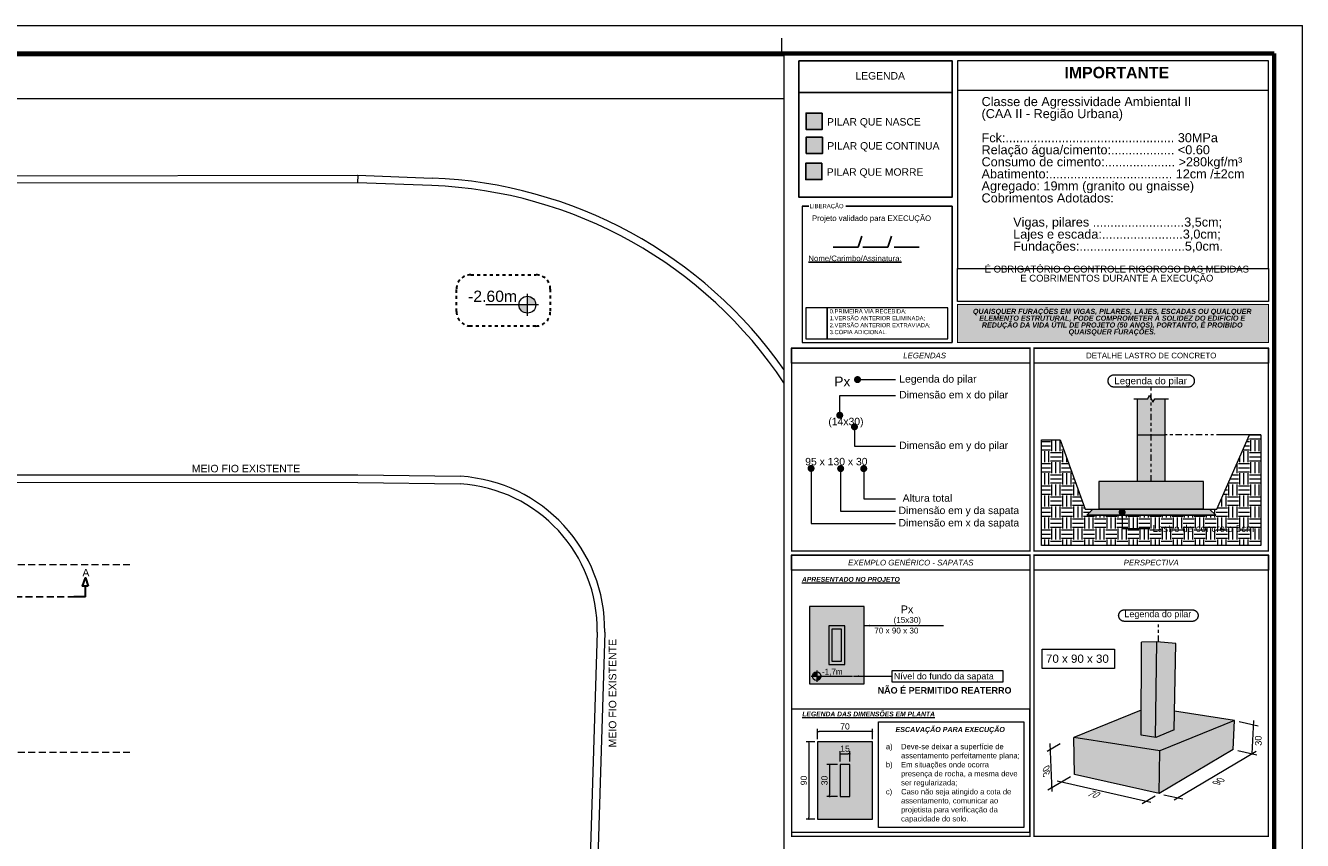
# Model space of a CAD drawing. Header units: millimetres. Extents: x 83 to 471, y -739 to 93.
# Tile 165 of 185: x 168 to 213, y -29 to 0. Entities that reach past the tile are written whole.
import ezdxf
from ezdxf.enums import TextEntityAlignment as Align

# ---------------------------------------------------------------- set-up
doc = ezdxf.new("R2010")
doc.units = ezdxf.units.MM
for name, pattern in [('CYPE_RAYA', [0.225, 0.1125, -0.1125]), ('CYPE_RAYAPUNTOPUNTO', [0.45, 0.225, -0.075, 0, -0.075, 0, -0.075]), ('TRAZO_HUECO', [0.75, 0.5, -0.25]), ('TRAZO_INTERIOR_VIGA', [0.375, 0.25, -0.125])]:
    doc.linetypes.add(name, pattern=pattern)
for name, color, linetype, lineweight in [('0-CYPE1', 7, 'Continuous', 20), ('__MAGNUS.Cota', 30, 'Continuous', 9), ('__MAGNUS.Margem', 7, 'Continuous', 70), ('__MAGNUS.Selo', 7, 'Continuous', 30), ('A-FLOR', 7, 'Continuous', 9), ('Arquitetura', 250, 'Continuous', 20), ('COTA', 7, 'Continuous', 20), ('COTA_FORMAS', 7, 'CYPE_RAYAPUNTOPUNTO', 0), ('COTAS', 250, 'Continuous', 5), ('defecto', 7, 'Continuous', 0), ('FUN_COTAS', 7, 'Continuous', 0), ('FUN_GEOMETRIA', 7, 'Continuous', 0), ('OT_SEC_LAJE', 7, 'Continuous', 20), ('PA_NUM_ALTUR', 7, 'Continuous', 9), ('PECA_COMPLETA', 7, 'Continuous', 0), ('PILAR_BETAO', 7, 'Continuous', 15), ('PILAR_DIM', 240, 'Continuous', 15), ('PILAR_REF', 240, 'Continuous', 15), ('SAP_CONTORNO', 7, 'Continuous', 9), ('SAP_DIMENSION_Y_ARM', 7, 'Continuous', 0)]:
    doc.layers.add(name, color=color, linetype=linetype, lineweight=lineweight)
doc.layers.add('PILAR_CONTINUA', color=7, linetype='Continuous', true_color=0x70b8ff)
for name, color, linetype in [('PILAR_MORRE', 60, 'Continuous'), ('PILAR_NASCE', 40, 'Continuous'), ('RAMPA', 253, 'Continuous'), ('Selo', 7, 'Continuous')]:
    doc.layers.add(name, color=color, linetype=linetype)
doc.styles.add('Arial', font='arial.ttf')
doc.styles.add('Arial Narrow', font='ARIALN.TTF')
doc.dimstyles.new('UM_50.000000', dxfattribs={"dimtxt": 0.22, "dimasz": 0.1, "dimexe": 0.1, "dimexo": 0.3, "dimgap": 0.07, "dimtad": 1, "dimdec": 0, "dimlfac": 50, "dimzin": 0, "dimdsep": 46, "dimtxsty": 'Arial', "dimblk": 'DOT', "dimcen": 0.09, "dimdle": 0.1, "dimclrd": 30, "dimclre": 30, "dimclrt": 7, "dimadec": 1, "dimazin": 2, "dimtfac": 1, "dimtdec": 0, "dimtofl": 0, "dimtmove": 0, "dimatfit": 3, "dimldrblk": 'DOT', "dimfxl": 1, "dimtolj": 1, "dimarcsym": 0})
doc.dimstyles.new('UM_50.000000 LOCAÇÃO', dxfattribs={"dimtxt": 0.22, "dimasz": 0.2, "dimexe": 0.1, "dimexo": 0.3, "dimgap": 0.07, "dimtad": 1, "dimjust": 1, "dimdec": 0, "dimlfac": 50, "dimdsep": 46, "dimtxsty": 'Arial', "dimcen": 0.09, "dimdle": 0.1, "dimse2": 1, "dimsd2": 1, "dimclrd": 30, "dimclre": 7, "dimclrt": 7, "dimadec": 1, "dimazin": 3, "dimtfac": 1, "dimtdec": 0, "dimtofl": 0, "dimtmove": 0, "dimatfit": 3, "dimfxl": 1, "dimtolj": 1, "dimarcsym": 0})

# ---------------------------------------------------------------- blocks, each defined once
blk = doc.blocks.new('*U1862')
at = {"layer": '__MAGNUS.Margem', "lineweight": 9}
for p in [(-1005.92, 828.72), (183.08, -12.28)]:
    blk.add_line(p, (183.08, 828.72), dxfattribs=at)
at = {"layer": '__MAGNUS.Margem', "linetype": 'Continuous', "lineweight": 9}
blk.add_line((-1.92, 824.21), (-1.92, 818.72), dxfattribs=at)
at = {"layer": '__MAGNUS.Margem', "linetype": 'Continuous'}
for p in [(-980.92, 818.72), (173.08, -2.28)]:
    blk.add_line(p, (173.08, 818.72), dxfattribs=at)
at = {"layer": '__MAGNUS.Selo', "style": 'Arial Narrow', "width": 1}
for tag, height, p in [('PROPRIETÁRIO', 3.4, (17.21, 48.91)), ('EDIFICAÇÃORESIDENCIAL', 3.4, (17.21, 40.61)), ('ESTRUTURAL', 3.4, (17.8, 20.69)), ('ANTEPROJETO', 2.43, (111.69, 13.5)), ('INDICADA', 2.43, (111.53, 8)), ('ARQ01/01', 5.5, (139.44, 9.5))]:
    blk.add_attdef(tag, text='', height=height, dxfattribs=at).set_placement(p, align=Align.MIDDLE_LEFT)
at = {"layer": '__MAGNUS.Selo', "lineweight": 30, "flags": 104}
for tag, p in [('ENDEREÇODAOBRA', (17.21, 33.54)), ('ENDEREÇODAOBRA', (17.21, 27.87)), ('TÍTULO', (17.21, 10.8))]:
    blk.add_attdef(tag, text='', height=3.4, dxfattribs=at).set_placement(p, align=Align.MIDDLE_LEFT)
blk = doc.blocks.new('ililil')
at = {"layer": 'COTA', "linetype": 'ByBlock'}
h = blk.add_hatch(color=1, dxfattribs=at)
h.dxf.hatch_style = 1
h.paths.add_polyline_path([(0.1125, 0), (0, 0), (0, -0.1125, 0.414213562), (0.1125, 0)])
h.paths.add_polyline_path([(0, 0), (0, 0.1125, 0.414213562), (-0.1125, 0), (0, 0)])
at = {"layer": 'COTA', "color": 1}
for p, q in [((0.14625, 0), (-0.14625, 0)), ((0, 0.14625), (0, -0.551175))]:
    blk.add_line(p, q, dxfattribs=at)
at = {"layer": 'COTA', "color": 1, "linetype": 'ByBlock'}
blk.add_circle((0, 0), 0.1125, dxfattribs=at)
blk = doc.blocks.new('IMP30')
at = {"layer": '0-CYPE1'}
h = blk.add_hatch(color=10, dxfattribs=at)
h.dxf.hatch_style = 1
h.paths.add_polyline_path([(0, -9.539), (12.16, -9.539), (12.16, -11.024), (0, -11.024)])
for points in [[(12.16, 0), (0, 0), (0, -1.15), (12.16, -1.15)], [(0, -8.131), (12.16, -8.131), (12.16, 0), (0, 0)], [(0, -8.131), (12.16, -8.131), (12.16, -9.421), (0, -9.421)]]:
    blk.add_lwpolyline(points, close=True, dxfattribs=at)
at = {"layer": '0-CYPE1', "const_width": 0.038}
blk.add_lwpolyline([(0, -9.539), (12.16, -9.539), (12.16, -11.024), (0, -11.024)], close=True, dxfattribs=at)
at = {"layer": '0-CYPE1', "insert": (0.944, -0.238), "char_height": 0.443023, "width": 10.57861, "attachment_point": 1, "line_spacing_factor": 0.798, "style": 'Arial'}
blk.add_mtext('\\pxqc;{\\fArial|b1|i0|c0|p34;IMPORTANTE\\P\\pq*;\\L\\fArial|b1|i1|c0|p34;\\P\\l\\fArial|b0|i0|c186|p34;\\H0.8x;Classe de Agressividade Ambiental I\\fArial|b0|i0|c0|p34;I\\fArial|b0|i0|c186|p34; \\P(CAA \\fArial|b0|i0|c0|p34;II\\fArial|b0|i0|c186|p34; - Região \\fArial|b0|i0|c0|p34;Urbana\\fArial|b0|i0|c186|p34;)\\P\\fArial|b0|i0|c0|p34;\\PFck:................................................ 30MPa\\PRelação água/cimento:.................. <0.60\\PConsumo de cimento:.................... >280kgf/m³\\PAbatimento:................................... 12cm /\\fArial|b0|i0|c161|p34;%%P\\fArial|b0|i0|c0|p34;2\\fArial|b0|i0|c186|p34;c\\fArial|b0|i0|c0|p34;m\\PAgregado: 19\\fArial|b0|i0|c161|p34;mm\\fArial|b0|i0|c0|p34; (granito ou gnaisse)\\P\\fArial|b0|i0|c186|p34;Cobrimentos Adotados:\\P\\P\\fArial|b0|i0|c0|p34;         \\fArial|b0|i0|c186|p34;Vigas\\fArial|b0|i0|c0|p34;, \\fArial|b0|i0|c186|p34;pilares\\fArial|b0|i0|c0|p34; ..........................3\\fArial|b0|i0|c186|p34;,\\fArial|b0|i0|c0|p34;5\\fArial|b0|i0|c186|p34;cm; \\P\\fArial|b0|i0|c0|p34;         \\fArial|b0|i0|c186|p34;Lajes e escada\\fArial|b0|i0|c0|p34;:.......................3\\fArial|b0|i0|c186|p34;,\\fArial|b0|i0|c0|p34;0\\fArial|b0|i0|c186|p34;cm;\\P\\fArial|b0|i0|c0|p34;         \\fArial|b0|i0|c186|p34;Fundações\\fArial|b0|i0|c0|p34;:..............................\\fArial|b0|i0|c161|p34;5\\fArial|b0|i0|c186|p34;,0cm.\\P\\P\\pqc;\\fArial|b0|i0|c0|p34;\\H0.75x;É OBRIGATÓRIO O\\fArial|b0|i0|c186|p34; CONTROLE RIGOROSO DAS MEDIDAS E COBRIMENTOS DURANTE A EXECUÇÃO}', dxfattribs=at)
at = {"layer": '0-CYPE1', "color": 7, "true_color": 0xffffff, "insert": (6.054, -10.233), "char_height": 0.2, "width": 11.81766, "attachment_point": 5, "line_spacing_factor": 0.798, "style": 'Arial'}
blk.add_mtext('\\pxqc;{\\fArial|b1|i1|c0|p34;QUAISQUER FURAÇÕES EM VIGAS, PILARES, LAJES, ESCADAS OU QUALQUER ELEMENTO ESTRUTURAL, PODE COMPROMETER A SOLIDEZ DO EDIFÍCIO E REDUÇÃO DA VIDA ÚTIL DE PROJETO (50 ANOS), PORTANTO, É PROIBIDO QUAISQUER FURAÇÕES.}', dxfattribs=at)
blk = doc.blocks.new('_DOT')
at = {"layer": '__MAGNUS.Cota', "linetype": 'ByBlock'}
blk.add_line((-0.5, 0), (-1, 0), dxfattribs=at)
at = {"layer": '__MAGNUS.Cota', "linetype": 'ByBlock', "const_width": 0.5}
blk.add_lwpolyline([(-0.25, 0, 1), (0.25, 0, 1)], format="xyb", close=True, dxfattribs=at)
blk = doc.blocks.new('*D690')
at = {"layer": 'COTAS', "color": 30, "lineweight": -2}
for p, q in [((-15.972, -13.885), (-15.972, -13.519)), ((-14.028, -13.885), (-14.028, -13.519)), ((-14.088, -13.619), (-15.912, -13.619))]:
    blk.add_line(p, q, dxfattribs=at)
at = {"layer": 'Defpoints', "color": 0}
for p in [(-15.972, -13.619), (-15.972, -13.985), (-14.028, -13.985)]:
    blk.add_point(p, dxfattribs=at)
at = {"layer": 'COTAS', "color": 30, "linetype": 'ByBlock', "lineweight": -2, "xscale": 0.06, "yscale": 0.06, "zscale": 0.06, "rotation": 180}
blk.add_blockref('_DOT', (-15.972, -13.619), dxfattribs=at)
at = {"layer": 'COTAS', "color": 30, "linetype": 'ByBlock', "lineweight": -2, "xscale": 0.06, "yscale": 0.06, "zscale": 0.06}
blk.add_blockref('_DOT', (-14.028, -13.619), dxfattribs=at)
at = {"layer": 'COTAS', "color": 7, "insert": (-15, -13.437), "char_height": 0.22, "attachment_point": 5, "style": 'Arial'}
blk.add_mtext('\\A1;70', dxfattribs=at)
blk = doc.blocks.new('*D691')
at = {"layer": 'COTAS', "color": 30, "lineweight": -2}
for p, q in [((-16.072, -13.985), (-16.382, -13.985)), ((-16.282, -14.045), (-16.282, -16.669)), ((-16.072, -16.729), (-16.382, -16.729))]:
    blk.add_line(p, q, dxfattribs=at)
at = {"layer": 'Defpoints', "color": 0}
for p in [(-15.972, -13.985), (-16.282, -16.729), (-15.972, -16.729)]:
    blk.add_point(p, dxfattribs=at)
at = {"layer": 'COTAS', "color": 30, "linetype": 'ByBlock', "lineweight": -2, "xscale": 0.06, "yscale": 0.06, "zscale": 0.06}
for p, rotation in [((-16.282, -13.985), 90), ((-16.282, -16.729), 270)]:
    blk.add_blockref('_DOT', p, dxfattribs=dict(at, rotation=rotation))
at = {"layer": 'COTAS', "color": 7, "insert": (-16.465, -15.357), "char_height": 0.22, "attachment_point": 5, "rotation": 90, "style": 'Arial'}
blk.add_mtext('\\A1;90', dxfattribs=at)
blk = doc.blocks.new('*D692')
at = {"layer": 'COTAS', "color": 30, "lineweight": -2}
for p, q in [((-15.172, -14.685), (-15.172, -14.311)), ((-15.112, -14.411), (-14.889, -14.411)), ((-14.829, -14.685), (-14.829, -14.311))]:
    blk.add_line(p, q, dxfattribs=at)
at = {"layer": 'Defpoints', "color": 0}
for p in [(-14.829, -14.411), (-15.172, -14.785), (-14.829, -14.785)]:
    blk.add_point(p, dxfattribs=at)
at = {"layer": 'COTAS', "color": 30, "linetype": 'ByBlock', "lineweight": -2, "xscale": 0.06, "yscale": 0.06, "zscale": 0.06, "rotation": 180}
blk.add_blockref('_DOT', (-15.172, -14.411), dxfattribs=at)
at = {"layer": 'COTAS', "color": 30, "linetype": 'ByBlock', "lineweight": -2, "xscale": 0.06, "yscale": 0.06, "zscale": 0.06}
blk.add_blockref('_DOT', (-14.829, -14.411), dxfattribs=at)
at = {"layer": 'COTAS', "color": 7, "insert": (-15, -14.229), "char_height": 0.22, "attachment_point": 5, "style": 'Arial'}
blk.add_mtext('\\A1;15', dxfattribs=at)
blk = doc.blocks.new('*D693')
at = {"layer": 'COTAS', "color": 30, "lineweight": -2}
for p, q in [((-15.272, -14.785), (-15.647, -14.785)), ((-15.547, -14.845), (-15.547, -15.869)), ((-15.272, -15.929), (-15.647, -15.929))]:
    blk.add_line(p, q, dxfattribs=at)
at = {"layer": 'Defpoints', "color": 0}
for p in [(-15.172, -14.785), (-15.547, -15.929), (-15.172, -15.929)]:
    blk.add_point(p, dxfattribs=at)
at = {"layer": 'COTAS', "color": 30, "linetype": 'ByBlock', "lineweight": -2, "xscale": 0.06, "yscale": 0.06, "zscale": 0.06}
for p, rotation in [((-15.547, -14.785), 90), ((-15.547, -15.929), 270)]:
    blk.add_blockref('_DOT', p, dxfattribs=dict(at, rotation=rotation))
at = {"layer": 'COTAS', "color": 7, "insert": (-15.729, -15.357), "char_height": 0.22, "attachment_point": 5, "rotation": 90, "style": 'Arial'}
blk.add_mtext('\\A1;30', dxfattribs=at)
blk = doc.blocks.new('SA')
at = {"true_color": 0xf8f6b0}
h = blk.add_hatch(color=51, dxfattribs=at)
h.dxf.hatch_style = 1
h.paths.add_polyline_path([(-6.196, -5.715), (-2.05, -5.715), (-1.833, -5.931), (-6.413, -5.931)])
at = {"layer": 'COTAS'}
h = blk.add_hatch(dxfattribs=at)
h.set_pattern_fill('EARTH', color=256, scale=0.061889)
h.set_pattern_definition([(0, (-9.80722, -7.00037), (0.392994, 0.392994), [0.392994, -0.392994]), (0, (-9.80722, -6.853), (0.392994, 0.392994), [0.392994, -0.392994]), (0, (-9.80722, -6.70563), (0.392994, 0.392994), [0.392994, -0.392994]), (90, (-9.7581, -6.6565), (-0.392994, 0.392994), [0.392994, -0.392994]), (90, (-9.61072, -6.6565), (-0.392994, 0.392994), [0.392994, -0.392994]), (90, (-9.46335, -6.6565), (-0.392994, 0.392994), [0.392994, -0.392994])])
h.paths.add_polyline_path([(-8.015, -7), (-8.015, -3.251), (-7.355, -3.251), (-6.463, -5.715), (-6.196, -5.715), (-6.413, -5.931), (-1.833, -5.931), (-2.05, -5.715), (-1.792, -5.715), (-0.635, -3.076), (-0.231, -3.076), (-0.231, -7)])
h.paths.add_polyline_path([(-4.165, -6.656), (-0.428, -6.656), (-0.428, -6.146), (-4.165, -6.146)], flags=24)
at = {"layer": 'COTAS', "true_color": 0xf0f0f0}
h = blk.add_hatch(color=7, dxfattribs=at)
h.dxf.hatch_style = 1
h.paths.add_polyline_path([(-2.266, -4.725), (-5.98, -4.725), (-5.98, -5.22), (-2.266, -5.22)])
h.paths.add_polyline_path([(-2.266, -5.22), (-5.98, -5.22), (-5.98, -5.715), (-2.266, -5.715)])
h = blk.add_hatch(color=7, dxfattribs=at)
h.dxf.hatch_style = 1
h.paths.add_polyline_path([(-16.263, -11.918), (-14.32, -11.918), (-14.32, -9.174), (-16.263, -9.174)])
at = {"layer": 'COTAS'}
h = blk.add_hatch(color=256, dxfattribs=at)
h.dxf.hatch_style = 1
h.paths.add_polyline_path([(-16.006, -11.499, 0.414214), (-16.16, -11.653), (-16.006, -11.653), (-16.006, -11.499, 0.414214)])
h.paths.add_polyline_path([(-16.006, -11.807, 0.414214), (-15.851, -11.653), (-16.006, -11.653), (-16.006, -11.807, 0.414214)])
at = {"layer": 'COTAS', "true_color": 0xf0f0f0}
h = blk.add_hatch(color=7, dxfattribs=at)
h.dxf.hatch_style = 1
h.paths.add_polyline_path([(-3.821, -14.306), (-6.877, -13.832), (-6.844, -15.142), (-3.838, -15.825)])
h.paths.add_polyline_path([(-1.209, -14.26), (-1.165, -13.223), (-3.821, -14.306), (-3.838, -15.825)])
h.paths.add_polyline_path([(-1.165, -13.223), (-2.269, -13.051), (-3.955, -13.925), (-3.821, -14.306)])
h.paths.add_polyline_path([(-3.955, -13.925), (-4.597, -13.876), (-5.312, -13.194), (-6.877, -13.832), (-3.821, -14.306)])
h.paths.add_polyline_path([(-3.959, -13.826), (-4.483, -13.744), (-4.478, -12.853), (-5.312, -13.194), (-4.597, -13.876), (-3.955, -13.925)])
h.paths.add_polyline_path([(-2.269, -13.051), (-3.299, -12.885), (-3.312, -13.562), (-3.959, -13.826), (-3.955, -13.925)])
h = blk.add_hatch(color=7, dxfattribs=at)
h.dxf.hatch_style = 1
h.paths.add_polyline_path([(-15.972, -16.729), (-14.028, -16.729), (-14.028, -13.985), (-15.972, -13.985)])
at = {"layer": 'PILAR_CONTINUA'}
h = blk.add_hatch(color=256, dxfattribs=at)
h.dxf.hatch_style = 1
h.paths.add_polyline_path([(-4.061, -1.91), (-4.123, -1.786), (-4.123, -4.725), (-3.628, -4.725), (-3.628, -1.786), (-3.999, -1.786)])
h.paths.add_polyline_path([(-4.247, -1.786), (-4.618, -1.786), (-4.618, -4.725), (-4.123, -4.725), (-4.123, -1.786), (-4.185, -1.662)])
h = blk.add_hatch(color=256, dxfattribs=at)
h.dxf.hatch_style = 1
h.paths.add_polyline_path([(-15.463, -11.117), (-15.12, -11.117), (-15.12, -9.974), (-15.463, -9.974)])
h = blk.add_hatch(color=256, dxfattribs=at)
h.dxf.hatch_style = 1
h.paths.add_polyline_path([(-3.928, -10.427), (-4.464, -10.447), (-4.478, -12.973), (-4.479, -13.745), (-3.968, -13.824)])
h.paths.add_polyline_path([(-3.252, -10.494), (-3.928, -10.427), (-3.968, -13.824), (-3.312, -13.562), (-3.299, -12.885)])
h = blk.add_hatch(color=256, dxfattribs=at)
h.dxf.hatch_style = 1
h.paths.add_polyline_path([(-15.172, -15.929), (-14.829, -15.929), (-14.829, -14.785), (-15.172, -14.785)])
for p, q in [((-6.413, -5.931), (-6.196, -5.715)), ((-5.98, -5.715), (-2.739, -5.715)), ((-3.928, -10.427), (-4.464, -10.447)), ((-3.968, -13.825), (-3.928, -10.427)), ((-3.252, -10.494), (-3.928, -10.427)), ((-4.483, -13.744), (-4.464, -10.447)), ((-3.312, -13.562), (-3.252, -10.494)), ((-4.478, -12.853), (-6.877, -13.832)), ((-4.479, -13.011), (-4.478, -12.973)), ((-3.299, -12.905), (-3.299, -12.885)), ((-1.165, -13.223), (-3.299, -12.891)), ((-3.312, -13.562), (-3.959, -13.826)), ((-1.165, -13.223), (-3.821, -14.306)), ((-1.209, -14.26), (-1.165, -13.223)), ((-1.003, -13.26), (-0.327, -13.413)), ((-0.533, -14.414), (-0.483, -13.229)), ((-7.357, -14.052), (-7.817, -14.325)), ((-7.646, -15.753), (-7.707, -14.038)), ((-3.821, -14.306), (-6.877, -13.832)), ((-6.844, -15.142), (-6.877, -13.832)), ((-3.959, -13.826), (-4.483, -13.744)), ((-1.209, -14.26), (-3.838, -15.825)), ((-3.838, -15.825), (-3.821, -14.306)), ((-0.39, -14.329), (-3.305, -16.063)), ((-1.047, -14.297), (-0.371, -14.451)), ((-4.136, -16.135), (-7.465, -15.378)), ((-6.987, -15.227), (-7.446, -15.5)), ((-3.838, -15.825), (-6.844, -15.142)), ((-7.333, -15.433), (-7.792, -15.706)), ((-3.676, -15.862), (-3, -16.015)), ((-3.981, -15.91), (-4.44, -16.183))]:
    blk.add_line(p, q)
for points in [[(-16.898, 0.015), (-8.429, 0.015), (-8.429, -0.521), (-16.898, -0.521)], [(-8.286, 0.015), (0.039, 0.015), (0.039, -0.521), (-8.286, -0.521)], [(-6.196, -5.715), (-2.05, -5.715), (-1.833, -5.931), (-6.413, -5.931)], [(-16.898, -7.347), (-8.429, -7.347), (-8.429, -7.883), (-16.898, -7.883)], [(-16.898, -7.347), (-8.429, -7.347), (-8.429, -7.883), (-16.898, -7.883)], [(-8.286, -7.347), (0.039, -7.347), (0.039, -7.883), (-8.286, -7.883)], [(-13.319, -11.447), (-9.396, -11.447), (-9.396, -11.859), (-13.319, -11.859)], [(-16.898, -17.199), (-8.429, -17.199), (-8.429, -12.82), (-16.898, -12.82)], [(-13.806, -13.277), (-8.652, -13.277), (-8.652, -17.026), (-13.806, -17.026)]]:
    blk.add_lwpolyline(points, close=True)
blk.add_lwpolyline([(-8.015, -7), (-8.015, -3.251), (-7.355, -3.251), (-6.463, -5.715), (-6.196, -5.715), (-6.413, -5.931), (-1.833, -5.931), (-2.05, -5.715), (-1.792, -5.715), (-0.635, -3.076), (-0.231, -3.076), (-0.231, -7), (-8.015, -7)])
at = {"layer": '0-CYPE1'}
for points, const_width in [([(-16.898, 0.015), (-8.429, 0.015), (-8.429, -7.205), (-16.898, -7.205)], 0.0495), ([(-8.286, 0.015), (0.039, 0.015), (0.039, -7.205), (-8.286, -7.205)], 0.0495), ([(-16.898, -7.347), (-8.429, -7.347), (-8.429, -17.341), (-16.898, -17.341)], 0.0457), ([(-8.286, -7.347), (0.039, -7.347), (0.039, -17.341), (-8.286, -17.341)], 0.0457)]:
    blk.add_lwpolyline(points, close=True, dxfattribs=dict(at, const_width=const_width))
at = {"layer": 'COTA', "color": 1}
for p, q in [((-16.206, -11.653), (-14.731, -11.653)), ((-16.006, -11.452), (-16.006, -11.854))]:
    blk.add_line(p, q, dxfattribs=at)
at = {"layer": 'COTA', "color": 1, "linetype": 'ByBlock'}
blk.add_circle((-16.006, -11.653), 0.154, dxfattribs=at)
at = {"layer": 'COTA_FORMAS'}
for p, q in [((-4.123, -4.725), (-4.123, -1.379)), ((-1.582, -3.076), (-3.628, -3.076)), ((-3.868, -10.433), (-3.868, -9.701))]:
    blk.add_line(p, q, dxfattribs=at)
at = {"layer": 'COTAS'}
for p, q in [((-0.231, -3.076), (-1.582, -3.076)), ((-2.266, -4.725), (-5.98, -4.725))]:
    blk.add_line(p, q, dxfattribs=at)
at = {"layer": 'FUN_COTAS'}
for points in [[(-2.814, -0.934), (-2.799, -0.934), (-2.784, -0.936), (-2.77, -0.938), (-2.755, -0.942), (-2.741, -0.946), (-2.727, -0.951), (-2.714, -0.958), (-2.701, -0.965), (-2.688, -0.973), (-2.676, -0.982), (-2.665, -0.991), (-2.654, -1.002), (-2.644, -1.013), (-2.635, -1.024), (-2.626, -1.037), (-2.619, -1.049), (-2.612, -1.063), (-2.606, -1.076), (-2.601, -1.09), (-2.597, -1.105), (-2.594, -1.119), (-2.592, -1.134), (-2.591, -1.149), (-2.591, -1.164), (-2.592, -1.179), (-2.594, -1.193), (-2.597, -1.208), (-2.601, -1.222), (-2.606, -1.237), (-2.612, -1.25), (-2.619, -1.264), (-2.626, -1.276), (-2.635, -1.289), (-2.644, -1.3), (-2.654, -1.311), (-2.665, -1.322), (-2.676, -1.331), (-2.688, -1.34), (-2.701, -1.348), (-2.714, -1.355), (-2.727, -1.362), (-2.741, -1.367), (-2.755, -1.371), (-2.77, -1.375), (-2.784, -1.377), (-2.799, -1.379), (-2.814, -1.379), (-5.432, -1.379), (-5.447, -1.379), (-5.462, -1.377), (-5.476, -1.375), (-5.491, -1.371), (-5.505, -1.367), (-5.519, -1.362), (-5.533, -1.355), (-5.546, -1.348), (-5.558, -1.34), (-5.57, -1.331), (-5.582, -1.322), (-5.592, -1.311), (-5.602, -1.3), (-5.611, -1.289), (-5.62, -1.276), (-5.627, -1.264), (-5.634, -1.25), (-5.64, -1.237), (-5.645, -1.222), (-5.649, -1.208), (-5.652, -1.193), (-5.654, -1.179), (-5.655, -1.164), (-5.655, -1.149), (-5.654, -1.134), (-5.652, -1.119), (-5.649, -1.105), (-5.645, -1.09), (-5.64, -1.076), (-5.634, -1.063), (-5.627, -1.049), (-5.62, -1.037), (-5.611, -1.024), (-5.602, -1.013), (-5.592, -1.002), (-5.582, -0.991), (-5.57, -0.982), (-5.558, -0.973), (-5.546, -0.965), (-5.533, -0.958), (-5.519, -0.951), (-5.505, -0.946), (-5.491, -0.942), (-5.476, -0.938), (-5.462, -0.936), (-5.447, -0.934), (-5.432, -0.934), (-2.814, -0.934)], [(-2.662, -9.291), (-2.649, -9.291), (-2.635, -9.293), (-2.621, -9.295), (-2.608, -9.298), (-2.595, -9.302), (-2.582, -9.307), (-2.57, -9.313), (-2.558, -9.319), (-2.546, -9.327), (-2.535, -9.335), (-2.525, -9.344), (-2.515, -9.353), (-2.506, -9.364), (-2.497, -9.374), (-2.489, -9.386), (-2.482, -9.397), (-2.476, -9.41), (-2.471, -9.422), (-2.466, -9.435), (-2.463, -9.448), (-2.46, -9.462), (-2.458, -9.476), (-2.457, -9.489), (-2.457, -9.503), (-2.458, -9.517), (-2.46, -9.53), (-2.463, -9.544), (-2.466, -9.557), (-2.471, -9.57), (-2.476, -9.582), (-2.482, -9.595), (-2.489, -9.607), (-2.497, -9.618), (-2.506, -9.629), (-2.515, -9.639), (-2.525, -9.648), (-2.535, -9.657), (-2.546, -9.665), (-2.558, -9.673), (-2.57, -9.679), (-2.582, -9.685), (-2.595, -9.69), (-2.608, -9.694), (-2.621, -9.697), (-2.635, -9.699), (-2.649, -9.701), (-2.662, -9.701), (-5.074, -9.701), (-5.088, -9.701), (-5.101, -9.699), (-5.115, -9.697), (-5.128, -9.694), (-5.141, -9.69), (-5.154, -9.685), (-5.166, -9.679), (-5.178, -9.673), (-5.19, -9.665), (-5.201, -9.657), (-5.212, -9.648), (-5.221, -9.639), (-5.231, -9.629), (-5.239, -9.618), (-5.247, -9.607), (-5.254, -9.595), (-5.26, -9.582), (-5.265, -9.57), (-5.27, -9.557), (-5.274, -9.544), (-5.276, -9.53), (-5.278, -9.517), (-5.279, -9.503), (-5.279, -9.489), (-5.278, -9.476), (-5.276, -9.462), (-5.274, -9.448), (-5.27, -9.435), (-5.265, -9.422), (-5.26, -9.41), (-5.254, -9.397), (-5.247, -9.386), (-5.239, -9.374), (-5.231, -9.364), (-5.221, -9.353), (-5.212, -9.344), (-5.201, -9.335), (-5.19, -9.327), (-5.178, -9.319), (-5.166, -9.313), (-5.154, -9.307), (-5.141, -9.302), (-5.128, -9.298), (-5.115, -9.295), (-5.101, -9.293), (-5.088, -9.291), (-5.074, -9.291), (-2.662, -9.291)]]:
    blk.add_lwpolyline(points, close=True, dxfattribs=at)
at = {"layer": 'FUN_GEOMETRIA'}
for p, q in [((-4.618, -1.786), (-4.618, -4.725)), ((-3.628, -4.725), (-3.628, -1.786)), ((-4.618, -3.076), (-3.628, -3.076)), ((-5.98, -4.725), (-5.98, -5.715)), ((-2.266, -5.715), (-2.266, -4.725)), ((-2.266, -5.715), (-5.98, -5.715))]:
    blk.add_line(p, q, dxfattribs=at)
blk.add_lwpolyline([(-4.742, -1.786), (-4.247, -1.786), (-4.185, -1.662), (-4.061, -1.91), (-3.999, -1.786), (-3.504, -1.786)], dxfattribs=at)
at = {"layer": 'PILAR_BETAO'}
for points in [[(-15.463, -11.117), (-15.12, -11.117), (-15.12, -9.974), (-15.463, -9.974), (-15.463, -11.117)], [(-15.172, -15.929), (-14.829, -15.929), (-14.829, -14.785), (-15.172, -14.785), (-15.172, -15.929)]]:
    blk.add_lwpolyline(points, close=True, dxfattribs=at)
at = {"layer": 'SAP_CONTORNO'}
for points in [[(-16.263, -11.918), (-14.32, -11.918), (-14.32, -9.174), (-16.263, -9.174), (-16.263, -11.918)], [(-15.577, -11.232), (-15.006, -11.232), (-15.006, -9.86), (-15.577, -9.86), (-15.577, -11.232)], [(-15.972, -16.729), (-14.028, -16.729), (-14.028, -13.985), (-15.972, -13.985), (-15.972, -16.729)]]:
    blk.add_lwpolyline(points, close=True, dxfattribs=at)
at = {"layer": 'SAP_DIMENSION_Y_ARM', "lineweight": 9}
blk.add_lwpolyline([(-8, -10.693), (-5.422, -10.693), (-5.422, -11.379), (-8, -11.379)], close=True, dxfattribs=at)
at = {"color": 7, "style": 'Arial'}
for s, insert, char_height, attachment_point in [('Legenda do pilar', (-11.699, -0.952), 0.26384, 2), ('Dimensão em x do pilar', (-11.137, -1.514), 0.26384, 2), ('Dimensão em y do pilar', (-11.137, -3.313), 0.26384, 2), ('Altura total', (-12.071, -5.186), 0.26384, 2), ('Dimensão em y da sapata', (-10.954, -5.625), 0.26384, 2), ('Dimensão em x da sapata', (-10.954, -6.065), 0.26384, 2), ('Lastro de concreto 5cm', (-4.078, -6.274), 0.24756, 1)]:
    blk.add_mtext(s, dxfattribs=dict(at, insert=insert, char_height=char_height, attachment_point=attachment_point))
at = {"layer": 'Arquitetura', "style": 'Arial'}
for s, insert, char_height, width, attachment_point in [('{\\fArial|b0|i1|c0|p34;LEGENDAS}', (-12.171, -0.253), 0.2, 3.47319, 5), ('DETALHE LASTRO DE CONCRETO', (-4.123, -0.253), 0.20005, 6.88391, 5), ('{\\fArial|b0|i1|c0|p34;EXEMPLO GENÉRICO - SAPATAS}', (-12.663, -7.615), 0.2, 7.85147, 5), ('{\\fArial|b0|i1|c0|p34;PERSPECTIVA}', (-4.123, -7.615), 0.2, 3.62366, 5), ('{\\fArial|b1|i1|c0|p34;\\LAPRESENTADO NO PROJETO}', (-16.529, -8.124), 0.17151, 16.09768, 1), ('{\\fArial|b1|i1|c0|p34;\\LLEGENDA DAS DIMENSÕES EM PLANTA}', (-16.517, -12.909), 0.17151, 16.09768, 1)]:
    blk.add_mtext(s, dxfattribs=dict(at, insert=insert, char_height=char_height, width=width, attachment_point=attachment_point))
at = {"layer": 'FUN_COTAS', "style": 'Arial'}
for height, p in [(0.24756, (-5.432, -1.274)), (0.22804, (-5.074, -9.553))]:
    blk.add_text('Legenda do pilar', height=height, dxfattribs=at).set_placement(p)
blk.add_text('30', height=0.2352, rotation=91.4455, dxfattribs=at).set_placement((-0.196, -14.123))
for s, height, rotation, oblique, p in [('30', 0.2352, 91.4455, 330, (-7.731, -15.135)), ('90', 0.2276, 35.8417, 330, (-1.753, -15.55)), ('70', 0.2276, 345.2698, 35, (-6.427, -15.896))]:
    blk.add_text(s, height=height, rotation=rotation, dxfattribs=dict(at, oblique=oblique)).set_placement(p)
at = {"layer": 'PILAR_DIM', "lineweight": 9, "style": 'Arial'}
for s, height, p in [('(14x30)', 0.2638, (-15.591, -2.729)), ('(15x30)', 0.2058, (-13.276, -9.754))]:
    blk.add_text(s, height=height, dxfattribs=at).set_placement(p)
at = {"layer": 'PILAR_REF', "style": 'Arial'}
for height, p in [(0.3518, (-15.382, -1.353)), (0.2744, (-13.02, -9.411))]:
    blk.add_text('Px', height=height, dxfattribs=at).set_placement(p)
at = {"layer": 'SAP_DIMENSION_Y_ARM', "lineweight": 9, "style": 'Arial'}
for s, height, p in [('95 x 130 x 30', 0.26384, (-16.413, -4.154)), ('70 x 90 x 30', 0.20582, (-13.958, -10.132)), ('70 x 90 x 30', 0.29316, (-7.86, -11.175)), ('-1,7m', 0.2058, (-15.818, -11.594)), ('Nível do fundo da sapata', 0.22869, (-13.266, -11.764))]:
    blk.add_text(s, height=height, dxfattribs=at).set_placement(p)
at = {"layer": 'SAP_DIMENSION_Y_ARM', "lineweight": 9, "attachment_point": 1, "style": 'Arial'}
for s, insert, char_height, width in [('\\pxqc;{\\fArial|b1|i0|c0|p34;NÃO É PERMITIDO REATERRO}', (-14.26, -12.039), 0.22869, 5.59448), ('\\pxqc;{\\fArial|b1|i1|c0|p34;ESCAVAÇÃO PARA EXECUÇÃO}\\P\\P\\pi-3,l4,q*,t4;{\\H1.06832x;a)^IDeve-se deixar a superfície de assentamento perfeitamente plana;\\Pb)^IEm situações onde ocorra presença de rocha, a mesma deve ser regularizada;\\Pc)^ICaso não seja atingido a cota de assentamento, comunicar ao projetista para verificação da capacidade do solo.}', (-13.727, -13.456), 0.18003, 4.92759)]:
    blk.add_mtext(s, dxfattribs=dict(at, insert=insert, char_height=char_height, width=width))
at = {"layer": 'COTAS'}
dim = blk.add_linear_dim(base=(-15.972, -13.619), p1=(-14.028, -13.985), p2=(-15.972, -13.985), text='70', dimstyle='UM_50.000000', override={"dimasz": 0.06, "dimexo": 0.1}, dxfattribs=at)
dim.commit()
dim.dimension.update_dxf_attribs({"geometry": '*D690', "text_midpoint": (-15, -13.437)})
for base, p1, p2, text, picture, middle in [((-16.282, -16.729), (-15.972, -13.985), (-15.972, -16.729), '90', '*D691', (-16.465, -15.357)), ((-15.547, -15.929), (-15.172, -14.785), (-15.172, -15.929), '30', '*D693', (-15.729, -15.357))]:
    dim = blk.add_linear_dim(base=base, p1=p1, p2=p2, angle=90, text=text, dimstyle='UM_50.000000', override={"dimasz": 0.06, "dimexo": 0.1}, dxfattribs=at)
    dim.commit()
    dim.dimension.update_dxf_attribs({"geometry": picture, "text_midpoint": middle})
dim = blk.add_linear_dim(base=(-14.829, -14.411), p1=(-15.172, -14.785), p2=(-14.829, -14.785), text='15', dimstyle='UM_50.000000', override={"dimasz": 0.06, "dimexo": 0.1}, dxfattribs=at)
dim.commit()
dim.dimension.update_dxf_attribs({"geometry": '*D692', "text_midpoint": (-15, -14.411), "dimtype": 160})
blk.add_leader([(-14.7, -11.653), (-13.617, -11.653), (-13.319, -11.653)], dimstyle='UM_50.000000 LOCAÇÃO', override={"dimgap": 0.07, "dimtad": 0})
blk.add_leader([(-14.32, -9.853), (-11.502, -9.853)], dimstyle='UM_50.000000 LOCAÇÃO', override={"dimgap": 0.07, "dimtad": 0}, dxfattribs=at)
at = {"layer": 'PA_NUM_ALTUR', "color": 7}
for points in [[(-14.555, -1.108), (-13.202, -1.108)], [(-15.187, -2.375), (-15.187, -1.67), (-13.202, -1.67)], [(-14.664, -2.786), (-14.664, -3.469), (-13.202, -3.469)], [(-16.205, -4.264), (-16.205, -6.22), (-13.202, -6.22)], [(-15.154, -4.272), (-15.154, -5.781), (-13.202, -5.781)], [(-14.335, -4.272), (-14.335, -5.342), (-13.202, -5.342)], [(-5.155, -5.825), (-5.155, -6.395), (-4.167, -6.395)]]:
    blk.add_leader(points, dimstyle='UM_50.000000', override={"dimasz": 0.25, "dimtad": 0}, dxfattribs=at)

msp = doc.modelspace()

# ---------------------------------------------------------------- hatches: boundary and pattern name
at = {"layer": 'PILAR_CONTINUA'}
h = msp.add_hatch(color=256, dxfattribs=at)
h.dxf.hatch_style = 1
h.paths.add_polyline_path([(195.88999, -4.1392), (195.31289, -4.1392), (195.31289, -4.7163), (195.88999, -4.7163)])
at = {"layer": 'PILAR_MORRE'}
h = msp.add_hatch(color=256, dxfattribs=at)
h.dxf.hatch_style = 1
h.paths.add_polyline_path([(195.86978, -5.06888), (195.29268, -5.06888), (195.29268, -5.64599), (195.86978, -5.64599)])
at = {"layer": 'PILAR_NASCE'}
h = msp.add_hatch(color=256, dxfattribs=at)
h.dxf.hatch_style = 1
h.paths.add_polyline_path([(195.88002, -3.28502), (195.30291, -3.28502), (195.30291, -3.86212), (195.88002, -3.86212)])

# ---------------------------------------------------------------- linework, layer by layer
for p, q in [((195.16981, -6.58957), (195.40043, -6.58957)), ((196.71295, -6.58957), (200.49344, -6.58957)), ((200.49344, -6.58957), (200.49344, -11.44267)), ((197.28209, -7.65603), (197.15162, -8.04583)), ((198.34432, -7.65603), (198.21385, -8.04583)), ((196.26189, -8.04583), (197.15162, -8.04583)), ((197.32412, -8.04583), (198.21385, -8.04583)), ((198.43274, -8.04583), (199.32247, -8.04583))]:
    msp.add_line(p, q)
at = {"layer": 'A-FLOR'}
for p, q in [((114.20573, -5.59638), (179.38087, -5.49248)), ((179.37068, -5.75929), (114.20983, -5.86317)), ((179.37026, -5.49228), (182.02205, -5.59351)), ((179.38086, -5.49269), (179.37068, -5.75929)), ((182.01187, -5.86012), (179.37068, -5.75929)), ((117.27597, -16.12355), (179.38724, -16.14362)), ((179.38724, -16.1436), (183.02909, -16.19378)), ((117.27588, -16.39035), (179.38766, -16.41042)), ((118.36128, -16.3907), (179.38651, -16.41042)), ((179.38651, -16.41042), (183.01866, -16.46046)), ((187.88385, -21.73507), (187.25538, -42.35454)), ((188.15065, -21.73934), (187.52231, -42.35454))]:
    msp.add_line(p, q, dxfattribs=at)
for centre, radius, start, end in [((181.41141, -21.58986), 15.7412, 33.630334, 87.813868), ((181.41141, -21.58986), 16.008, 35.04004, 87.813868), ((182.68041, -21.65353), 5.47088, 359.101283, 86.345892), ((182.68041, -21.65353), 5.20408, 359.102238, 86.273361)]:
    msp.add_arc(centre, radius, start, end, dxfattribs=at)
at = {"layer": 'COTA_FORMAS', "linetype": 'TRAZO_HUECO', "ltscale": 0.5}
for p, q in [((108.42592, -19.32426), (171.27733, -19.32426)), ((108.42592, -25.99426), (171.27733, -25.99426))]:
    msp.add_line(p, q, dxfattribs=at)
at = {"layer": 'OT_SEC_LAJE', "lineweight": 30}
for q in [(169.70565, -20.09865), (169.29899, -20.47362)]:
    msp.add_line((169.70565, -20.47362), q, dxfattribs=at)
msp.add_lwpolyline([(169.80565, -20.09865), (169.60565, -20.09865), (169.70565, -19.79865), (169.80565, -20.09865)], close=True, dxfattribs=at)
at = {"layer": 'PA_NUM_ALTUR'}
for p, q in [((195.16981, -6.58957), (195.16981, -11.44267)), ((195.16981, -11.44267), (200.49344, -11.44267))]:
    msp.add_line(p, q, dxfattribs=at)
at = {"layer": 'PECA_COMPLETA'}
for points in [[(194.51797, -82.57618), (96.62457, -82.57618), (96.62457, -1.236), (194.51797, -1.236)], [(96.62457, -1.236), (194.51797, -1.236), (194.51797, -2.77799), (96.62457, -2.77799)], [(196.05752, -10.21058), (195.30138, -10.21058), (195.30138, -11.30303), (196.05752, -11.30303)], [(200.33974, -10.21058), (196.05752, -10.21058), (196.05752, -11.30303), (200.33974, -11.30303)]]:
    msp.add_lwpolyline(points, close=True, dxfattribs=at)
at = {"layer": 'PECA_COMPLETA', "linetype": 'CYPE_RAYA', "lineweight": 30}
msp.add_lwpolyline([(183.39436, -9.02914), (185.70903, -9.02914, -0.41421356), (186.21904, -9.53916), (186.21904, -10.34177, -0.41421356), (185.70903, -10.85179), (183.39436, -10.85179, -0.41421356), (182.88434, -10.34177), (182.88434, -9.53916, -0.41421356)], format="xyb", close=True, dxfattribs=at)
at = {"layer": 'RAMPA', "linetype": 'TRAZO_INTERIOR_VIGA'}
msp.add_line((123.32939, -20.47362), (169.29899, -20.47362), dxfattribs=at)
at = {"layer": 'Selo'}
msp.add_line((195.04965, -2.5575), (200.49344, -2.5575), dxfattribs=at)
for points in [[(195.04965, -1.42598), (200.49344, -1.42598), (200.49344, -6.27778), (195.04965, -6.27778)], [(195.88002, -3.28502), (195.30291, -3.28502), (195.30291, -3.86212), (195.88002, -3.86212)], [(195.88999, -4.1392), (195.31289, -4.1392), (195.31289, -4.7163), (195.88999, -4.7163)], [(195.86978, -5.06888), (195.29268, -5.06888), (195.29268, -5.64599), (195.86978, -5.64599)]]:
    msp.add_lwpolyline(points, close=True, dxfattribs=at)

# ---------------------------------------------------------------- block references
at = {"layer": '__MAGNUS.Selo', "color": 7, "true_color": 0xffffff, "xscale": 0.0999999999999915, "yscale": 0.0999999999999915, "zscale": 0.0999999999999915}
msp.add_blockref('*U1862', (194.62889, -83.04301), dxfattribs=at)
at = {"layer": 'COTAS', "xscale": 0.9083973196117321, "yscale": 0.9083973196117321, "zscale": 0.9083973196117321}
msp.add_blockref('IMP30', (200.67939, -1.42598), dxfattribs=at)
at = {"layer": 'COTAS', "xscale": 2.668000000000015, "yscale": 2.668000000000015, "zscale": 2.668000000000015, "rotation": 270}
msp.add_blockref('ililil', (185.40427, -10.09519), dxfattribs=at)
at = {"layer": 'defecto'}
msp.add_blockref('SA', (211.68657, -11.64855), dxfattribs=at)

# ---------------------------------------------------------------- texts
at = {"style": 'Arial'}
msp.add_text('LIBERAÇÃO', height=0.150417, dxfattribs=at).set_placement((195.43196, -6.66392))
at = {"char_height": 0.19747, "width": 4.3192644, "attachment_point": 1, "style": 'Arial'}
for s, insert in [('{\\fArial|b0|i0|c162|p34;Projeto }validado{\\fArial|b0|i0|c162|p34; para EXECUÇÃO}', (195.51362, -6.92168)), ('{\\fArial|b0|i0|c162|p34;\\LNome/Carimbo/Assinatura:}', (195.38681, -8.34784))]:
    msp.add_mtext(s, dxfattribs=dict(at, insert=insert))
at = {"layer": 'COTAS', "lineweight": 9, "style": 'Arial'}
msp.add_text('-2.60m', height=0.4002, dxfattribs=at).set_placement((184.1681, -9.99449), align=Align.CENTER)
at = {"layer": 'OT_SEC_LAJE', "lineweight": 30, "style": 'Arial', "text_generation_flag": 2}
msp.add_text('A', height=0.26667, dxfattribs=at).set_placement((169.84713, -19.75122))
at = {"layer": 'PA_NUM_ALTUR', "insert": (196.14178, -10.2529), "char_height": 0.1481025, "width": 5.1574712, "attachment_point": 1, "style": 'Arial'}
msp.add_mtext('{\\fArial|b0|i0|c162|p34;0.PRIMEIRA VIA RECEBIDA;\\P1.VERSÃO ANTERIOR ELIMIN}A{\\fArial|b0|i0|c162|p34;DA;\\P2.VERSÃO ANTERIOR EXTRAVIADA;\\P3.CÓPIA ADICIONAL}.', dxfattribs=at)
at = {"layer": 'SAP_DIMENSION_Y_ARM', "lineweight": 9, "style": 'Arial'}
msp.add_text('MEIO FIO EXISTENTE', height=0.2668, dxfattribs=at).set_placement((173.48379, -16.05166))
msp.add_text('MEIO FIO EXISTENTE', height=0.2668, rotation=90, dxfattribs=at).set_placement((188.56235, -25.82962))
at = {"layer": 'Selo', "style": 'Arial'}
for s, height, p in [('LEGENDA', 0.263293, (197.05865, -2.09013)), ('PILAR QUE NASCE', 0.2632933, (196.04828, -3.72589)), ('PILAR QUE CONTINUA', 0.2632933, (196.05826, -4.58007)), ('PILAR QUE MORRE', 0.2632933, (196.03805, -5.50975))]:
    msp.add_text(s, height=height, dxfattribs=at).set_placement(p)

doc.saveas('drawing.dxf')
